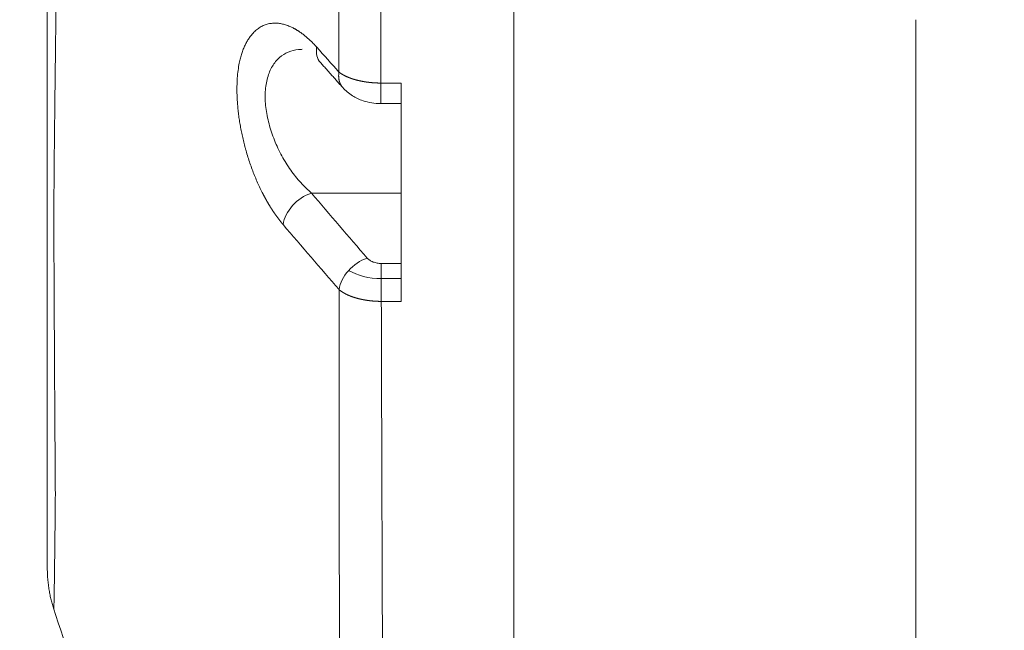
# Model space of a CAD drawing. Header units: millimetres. Extents: x 35469 to 44263, y -24881 to -16268.
# Tile 117 of 231: x 42759 to 42820, y -24078 to -24040. Entities that reach past the tile are written whole.
import ezdxf

# ---------------------------------------------------------------- set-up
doc = ezdxf.new("R2010")
doc.units = ezdxf.units.MM
doc.header["$LTSCALE"] = 0.3175
doc.layers.add('1轮廓实线层', color=7, linetype='Continuous', lineweight=18)
doc.layers.add('7标注层', color=4, linetype='Continuous', lineweight=13)
doc.styles.add('PC_TEXTSTYLE', font='ISOCP.SHX', dxfattribs={"width": 0.707, "bigfont": 'GBCBIG.SHX'})
doc.dimstyles.new('GB_LINEAR', dxfattribs={"dimtxt": 3.5, "dimasz": 3.5, "dimexe": 1, "dimexo": 0, "dimgap": 1.5, "dimtad": 1, "dimdsep": 46, "dimtxsty": 'PC_TEXTSTYLE', "dimcen": 0, "dimclrd": 256, "dimclrt": 3, "dimadec": 0, "dimazin": 2, "dimtp": 0.1, "dimtm": 0.1, "dimtfac": 0.71, "dimtdec": 3, "dimtmove": 0, "dimatfit": 3, "dimfxl": 1, "dimtfill": 1, "dimarcsym": 0})

# ---------------------------------------------------------------- blocks, each defined once
blk = doc.blocks.new('*D77')
at = {"layer": '7标注层', "color": 0, "lineweight": -2, "transparency": 16777216}
for p, q in [((42820.397, -23967.234), (42711.054, -23967.234)), ((42820.397, -24092.234), (42711.054, -24092.234))]:
    blk.add_line(p, q, dxfattribs=at)
at = {"layer": '7标注层', "lineweight": -2, "transparency": 16777216}
blk.add_line((42718.054, -24067.734), (42718.054, -23991.734), dxfattribs=at)
at = {"layer": '7标注层', "transparency": 16777216}
for points in [[(42722.137, -23991.734), (42713.971, -23991.734), (42718.054, -23967.234)], [(42713.971, -24067.734), (42722.137, -24067.734), (42718.054, -24092.234)]]:
    blk.add_solid(points, dxfattribs=at)
at = {"layer": 'Defpoints', "color": 0, "transparency": 16777216}
for p in [(42718.054, -23967.234), (42820.397, -23967.234), (42820.397, -24092.234)]:
    blk.add_point(p, dxfattribs=at)
at = {"layer": '7标注层', "color": 3, "transparency": 16777216, "insert": (42695.304, -24029.734), "char_height": 24.5, "attachment_point": 5, "rotation": 90, "style": 'PC_TEXTSTYLE', "bg_fill": 3, "box_fill_scale": 1.1, "bg_fill_color": 257, "bg_fill_transparency": 0}
blk.add_mtext('125', dxfattribs=at)

msp = doc.modelspace()

# ---------------------------------------------------------------- linework, layer by layer
at = {"layer": '1轮廓实线层'}
for p, q in [((42814.897, -24080.234), (42814.897, -24040.25)), ((42781.632, -24045.468), (42782.897, -24045.468)), ((42782.897, -24051.021), (42777.322, -24051.021)), ((42782.897, -24055.398), (42781.664, -24055.398)), ((42782.897, -24056.343), (42781.664, -24056.343)), ((42781.664, -24057.755), (42782.897, -24057.755))]:
    msp.add_line(p, q, dxfattribs=at)
for centre, major_axis, ratio, start_param, end_param in [((42779.38, -24041.588), (1.495, 1.329), 0.689013, 2.448372, 3.139004), ((42777.322, -24052.594), (-1.526, -1.293), 0.696363, 4.179176, 5.636836), ((42780.788, -24056.64), (-1.513, -1.308), 0.69333, 4.172326, 5.619043)]:
    msp.add_ellipse(centre, major_axis=major_axis, ratio=ratio, start_param=start_param, end_param=end_param, dxfattribs=at)
for points, knots in [([(42760.897, -23925.365), (42760.897, -23925.503), (42760.897, -23925.641), (42760.897, -23925.783), (42760.897, -23925.788), (42760.897, -23925.795), (42760.897, -23925.797), (42760.897, -23925.802), (42760.897, -23925.804), (42760.897, -23925.816), (42760.897, -23925.825), (42760.897, -23925.853), (42760.897, -23925.872), (42760.897, -23925.927), (42760.897, -23925.964), (42760.897, -23926.076), (42760.897, -23926.15), (42760.897, -23926.819), (42760.897, -23927.414), (42760.897, -23928.606), (42760.897, -23929.202), (42760.897, -23930.097), (42760.897, -23930.395), (42760.897, -23930.768), (42760.897, -23930.843), (42760.897, -23930.936), (42760.897, -23930.955), (42760.897, -23930.992), (42760.897, -23931.011), (42760.897, -23931.067), (42760.897, -23931.104), (42760.897, -23931.291), (42760.897, -23931.44), (42760.897, -23932.187), (42760.897, -23932.785), (42760.897, -23933.981), (42760.897, -23934.58), (42760.897, -23935.778), (42760.897, -23936.378), (42760.897, -23938.178), (42760.897, -23939.38), (42760.897, -23941.186), (42760.897, -23941.788), (42760.897, -23942.994), (42760.897, -23943.598), (42760.897, -23944.806), (42760.897, -23945.41), (42760.897, -23946.318), (42760.897, -23946.62), (42760.897, -23947.075), (42760.897, -23947.226), (42760.897, -23947.529), (42760.897, -23947.68), (42760.897, -23948.135), (42760.897, -23948.438), (42760.897, -23948.893), (42760.897, -23949.045), (42760.897, -23949.273), (42760.897, -23949.349), (42760.897, -23949.462), (42760.897, -23949.5), (42760.897, -23949.576), (42760.897, -23949.614), (42760.897, -23950.259), (42760.897, -23950.867), (42760.897, -23951.781), (42760.897, -23952.085), (42760.897, -23952.542), (42760.897, -23952.695), (42760.897, -23953), (42760.897, -23953.152), (42760.897, -23953.61), (42760.897, -23953.915), (42760.897, -23954.526), (42760.897, -23954.832), (42760.897, -23955.444), (42760.897, -23955.751), (42760.897, -23956.211), (42760.897, -23956.364), (42760.897, -23956.671), (42760.897, -23956.824), (42760.897, -23957.285), (42760.897, -23957.592), (42760.897, -23958.054), (42760.897, -23958.208), (42760.897, -23958.515), (42760.897, -23958.669), (42760.897, -23959.132), (42760.897, -23959.44), (42760.897, -23960.056), (42760.897, -23960.363), (42760.897, -23961.285), (42760.897, -23961.898), (42760.897, -23963.122), (42760.897, -23963.732), (42760.897, -23964.494), (42760.897, -23964.647), (42760.897, -23964.837), (42760.897, -23964.875), (42760.897, -23964.932), (42760.897, -23964.951), (42760.897, -23964.975), (42760.897, -23964.98), (42760.897, -23964.989), (42760.897, -23964.994), (42760.897, -23965.008), (42760.897, -23965.018), (42760.897, -23965.104), (42760.897, -23965.18), (42760.897, -23965.56), (42760.897, -23965.863), (42760.897, -23966.771), (42760.897, -23967.374), (42760.897, -23968.574), (42760.897, -23969.172), (42760.897, -23970.066), (42760.897, -23970.364), (42760.897, -23970.735), (42760.897, -23970.809), (42760.897, -23970.921), (42760.897, -23970.958), (42760.897, -23971.013), (42760.897, -23971.032), (42760.897, -23971.06), (42760.897, -23971.069), (42760.897, -23971.087), (42760.897, -23971.097), (42760.897, -23971.254), (42760.897, -23971.402), (42760.897, -23971.847), (42760.897, -23972.143), (42760.897, -23972.734), (42760.897, -23973.029), (42760.897, -23973.914), (42760.897, -23974.503), (42760.897, -23975.385), (42760.897, -23975.679), (42760.897, -23976.266), (42760.897, -23976.559), (42760.897, -23977.145), (42760.897, -23977.437), (42760.897, -23978.022), (42760.897, -23978.314), (42760.897, -23978.752), (42760.897, -23978.898), (42760.897, -23979.117), (42760.897, -23979.19), (42760.897, -23979.335), (42760.897, -23979.408), (42760.897, -23979.49), (42760.897, -23979.499), (42760.897, -23979.517), (42760.897, -23979.527), (42760.897, -23979.554), (42760.897, -23979.572), (42760.897, -23979.627), (42760.897, -23979.663), (42760.897, -23979.772), (42760.897, -23979.845), (42760.897, -23980.063), (42760.897, -23980.209), (42760.897, -23982.682), (42760.897, -23984.998), (42760.897, -23988.455), (42760.897, -23989.604), (42760.897, -23991.896), (42760.897, -23993.039), (42760.897, -23996.459), (42760.897, -23998.727), (42760.897, -24002.11), (42760.897, -24003.235), (42760.897, -24004.917), (42760.897, -24005.478), (42760.897, -24006.595), (42760.897, -24007.152), (42760.897, -24009.929), (42760.897, -24012.123), (42760.897, -24014.358), (42760.897, -24014.426), (42760.897, -24014.562), (42760.897, -24014.629), (42760.897, -24014.832), (42760.897, -24014.967), (42760.897, -24015.372), (42760.897, -24015.641), (42760.897, -24016.448), (42760.897, -24016.984), (42760.897, -24018.585), (42760.897, -24019.644), (42760.897, -24022.797), (42760.897, -24024.865), (42760.897, -24028.937), (42760.897, -24030.94), (42760.897, -24034.88), (42760.897, -24036.817), (42760.897, -24039.196), (42760.897, -24039.67), (42760.897, -24040.613), (42760.897, -24041.082), (42760.897, -24042.481), (42760.897, -24043.402), (42760.897, -24044.764), (42760.897, -24045.215), (42760.897, -24045.719), (42760.897, -24045.775), (42760.897, -24045.886), (42760.897, -24045.942), (42760.897, -24046.11), (42760.897, -24046.221), (42760.897, -24046.554), (42760.897, -24046.775), (42760.897, -24047.876), (42760.897, -24048.742), (42760.897, -24050.018), (42760.897, -24050.439), (42760.897, -24051.275), (42760.897, -24051.69), (42760.897, -24052.306), (42760.897, -24052.51), (42760.897, -24052.765), (42760.897, -24052.816), (42760.897, -24052.917), (42760.897, -24052.968), (42760.897, -24053.12), (42760.897, -24053.221), (42760.897, -24053.726), (42760.897, -24054.127), (42760.897, -24056.118), (42760.897, -24057.663), (42760.897, -24060.658), (42760.897, -24062.109), (42760.897, -24064.213), (42760.897, -24064.902), (42760.897, -24065.919), (42760.897, -24066.254), (42760.897, -24066.754), (42760.897, -24066.919), (42760.897, -24067.166), (42760.897, -24067.249), (42760.897, -24067.341), (42760.897, -24067.351), (42760.897, -24067.364), (42760.897, -24067.367), (42760.897, -24067.372), (42760.897, -24067.374), (42760.897, -24067.382), (42760.897, -24067.387), (42760.897, -24067.413), (42760.897, -24067.433), (42760.897, -24067.494), (42760.897, -24067.535), (42760.897, -24067.737), (42760.897, -24067.897), (42760.897, -24068.211), (42760.897, -24068.365), (42760.897, -24068.818), (42760.897, -24069.108), (42760.897, -24069.944), (42760.897, -24070.455), (42760.897, -24071.386), (42760.897, -24071.806), (42760.897, -24072.554), (42760.897, -24072.882), (42760.897, -24073.233), (42760.897, -24073.301), (42760.897, -24073.429), (42760.897, -24073.491), (42760.897, -24073.665), (42760.897, -24073.769), (42760.897, -24074.043), (42760.897, -24074.176), (42760.897, -24074.26), (42760.897, -24074.26), (42760.897, -24074.26)], [0, 0, 0, 0, 0.002266, 0.002266, 0.002342, 0.002342, 0.00238, 0.00238, 0.002418, 0.002418, 0.002571, 0.002571, 0.002876, 0.002876, 0.003486, 0.003486, 0.004705, 0.004705, 0.014463, 0.014463, 0.024221, 0.024221, 0.029099, 0.029099, 0.030319, 0.030319, 0.030624, 0.030624, 0.030929, 0.030929, 0.031539, 0.031539, 0.033978, 0.033978, 0.043736, 0.043736, 0.053493, 0.053493, 0.063251, 0.063251, 0.082766, 0.082766, 0.092524, 0.092524, 0.102282, 0.102282, 0.112039, 0.112039, 0.116918, 0.116918, 0.119357, 0.119357, 0.121797, 0.121797, 0.126676, 0.126676, 0.129115, 0.129115, 0.130335, 0.130335, 0.130945, 0.130945, 0.131555, 0.131555, 0.141312, 0.141312, 0.146191, 0.146191, 0.14863, 0.14863, 0.15107, 0.15107, 0.155949, 0.155949, 0.160827, 0.160827, 0.165706, 0.165706, 0.168146, 0.168146, 0.170585, 0.170585, 0.175464, 0.175464, 0.177903, 0.177903, 0.180343, 0.180343, 0.185222, 0.185222, 0.1901, 0.1901, 0.199858, 0.199858, 0.209616, 0.209616, 0.212055, 0.212055, 0.212665, 0.212665, 0.21297, 0.21297, 0.213046, 0.213046, 0.213122, 0.213122, 0.213275, 0.213275, 0.214494, 0.214494, 0.219373, 0.219373, 0.229131, 0.229131, 0.238888, 0.238888, 0.243767, 0.243767, 0.244987, 0.244987, 0.245597, 0.245597, 0.245902, 0.245902, 0.246054, 0.246054, 0.246207, 0.246207, 0.248646, 0.248646, 0.253525, 0.253525, 0.258404, 0.258404, 0.268161, 0.268161, 0.27304, 0.27304, 0.277919, 0.277919, 0.282798, 0.282798, 0.287677, 0.287677, 0.290116, 0.290116, 0.291336, 0.291336, 0.292555, 0.292555, 0.292708, 0.292708, 0.29286, 0.29286, 0.293165, 0.293165, 0.293775, 0.293775, 0.294995, 0.294995, 0.297434, 0.297434, 0.336465, 0.336465, 0.35598, 0.35598, 0.375495, 0.375495, 0.414526, 0.414526, 0.434041, 0.434041, 0.443799, 0.443799, 0.453556, 0.453556, 0.492587, 0.492587, 0.493807, 0.493807, 0.495026, 0.495026, 0.497466, 0.497466, 0.502345, 0.502345, 0.512102, 0.512102, 0.531618, 0.531618, 0.570648, 0.570648, 0.609679, 0.609679, 0.648709, 0.648709, 0.658467, 0.658467, 0.668224, 0.668224, 0.68774, 0.68774, 0.697497, 0.697497, 0.698717, 0.698717, 0.699937, 0.699937, 0.702376, 0.702376, 0.707255, 0.707255, 0.72677, 0.72677, 0.736528, 0.736528, 0.746285, 0.746285, 0.751164, 0.751164, 0.752384, 0.752384, 0.753604, 0.753604, 0.756043, 0.756043, 0.765801, 0.765801, 0.804831, 0.804831, 0.843862, 0.843862, 0.863377, 0.863377, 0.873135, 0.873135, 0.878014, 0.878014, 0.880453, 0.880453, 0.880758, 0.880758, 0.880834, 0.880834, 0.88091, 0.88091, 0.881063, 0.881063, 0.881673, 0.881673, 0.882892, 0.882892, 0.887771, 0.887771, 0.89265, 0.89265, 0.902408, 0.902408, 0.921923, 0.921923, 0.941438, 0.941438, 0.960953, 0.960953, 0.965832, 0.965832, 0.970711, 0.970711, 0.980469, 0.980469, 0.999984, 0.999984, 1, 1, 1, 1]), ([(42781.632, -24044.187), (42781.626, -24041.012), (42781.621, -24037.819), (42781.615, -24033.005), (42781.614, -24031.396), (42781.612, -24028.976), (42781.611, -24028.168), (42781.61, -24026.551), (42781.61, -24025.741), (42781.609, -24024.118), (42781.608, -24023.307), (42781.607, -24021.682), (42781.607, -24020.869), (42781.606, -24019.243), (42781.605, -24018.43), (42781.604, -24016.802), (42781.604, -24015.988), (42781.603, -24014.969), (42781.603, -24014.664), (42781.603, -24014.358), (42781.603, -24014.231), (42781.603, -24014.205), (42781.603, -24014.177), (42781.603, -24014.172), (42781.603, -24014.167), (42781.603, -24014.164), (42781.603, -24014.162), (42781.603, -24014.157), (42781.603, -24014.154), (42781.603, -24014.147), (42781.603, -24014.129), (42781.603, -24014.057), (42781.602, -24013.545), (42781.595, -24013.045), (42781.581, -24012.488), (42781.578, -24012.377), (42781.572, -24012.154), (42781.568, -24012.042), (42781.558, -24011.707), (42781.552, -24011.483), (42781.531, -24010.811), (42781.516, -24010.362), (42781.486, -24009.46), (42781.47, -24009.008), (42781.436, -24008.101), (42781.419, -24007.647), (42781.383, -24006.735), (42781.363, -24006.277), (42781.323, -24005.36), (42781.302, -24004.9), (42781.258, -24003.977), (42781.234, -24003.514), (42781.198, -24002.818), (42781.179, -24002.469), (42781.156, -24002.061), (42781.144, -24001.857), (42781.138, -24001.762), (42781.136, -24001.726), (42781.136, -24001.715), (42781.135, -24001.711), (42781.135, -24001.704), (42781.135, -24001.7), (42781.134, -24001.684), (42781.106, -24001.242), (42781.085, -24000.799), (42781.069, -24000.263), (42781.066, -24000.102), (42781.063, -23999.941), (42781.062, -23999.834), (42781.062, -23999.78), (42781.06, -23999.512), (42781.058, -23999.297), (42781.051, -23998.224), (42781.044, -23997.365), (42781.034, -23996.076), (42781.031, -23995.647), (42781.025, -23994.788), (42781.021, -23994.359), (42781.012, -23993.071), (42781.005, -23992.212), (42780.992, -23990.496), (42780.986, -23989.637), (42780.969, -23987.064), (42780.959, -23985.349), (42780.949, -23983.207), (42780.947, -23982.779), (42780.943, -23981.922), (42780.939, -23981.066), (42780.935, -23980.21), (42780.931, -23979.354), (42780.93, -23978.925), (42780.924, -23977.641), (42780.92, -23976.785), (42780.913, -23975.073), (42780.91, -23974.218), (42780.905, -23972.935), (42780.904, -23972.508), (42780.901, -23971.653), (42780.899, -23971.226), (42780.895, -23969.944), (42780.892, -23969.089), (42780.884, -23966.526), (42780.879, -23964.819), (42780.874, -23963.112)], [0, 0, 0, 0, 0.125, 0.125, 0.1875, 0.1875, 0.21875, 0.21875, 0.25, 0.25, 0.28125, 0.28125, 0.3125, 0.3125, 0.34375, 0.34375, 0.375, 0.375, 0.382812, 0.386719, 0.386719, 0.387695, 0.387695, 0.387817, 0.387878, 0.387878, 0.387939, 0.387939, 0.388062, 0.388062, 0.388184, 0.388672, 0.390625, 0.40625, 0.40625, 0.410156, 0.410156, 0.414062, 0.414062, 0.421875, 0.421875, 0.4375, 0.4375, 0.453125, 0.453125, 0.46875, 0.46875, 0.484375, 0.484375, 0.5, 0.5, 0.515625, 0.515625, 0.523437, 0.527344, 0.529297, 0.530273, 0.530518, 0.530518, 0.53064, 0.53064, 0.530762, 0.530762, 0.53125, 0.546875, 0.546875, 0.550781, 0.552734, 0.552734, 0.554687, 0.554687, 0.5625, 0.5625, 0.59375, 0.59375, 0.609375, 0.609375, 0.625, 0.625, 0.65625, 0.65625, 0.6875, 0.6875, 0.75, 0.75, 0.765625, 0.765625, 0.78125, 0.796875, 0.796875, 0.8125, 0.8125, 0.84375, 0.84375, 0.875, 0.875, 0.890625, 0.890625, 0.90625, 0.90625, 0.9375, 0.9375, 1, 1, 1, 1]), ([(42762.257, -23980.534), (42762.256, -23980.598), (42762.254, -23980.727), (42762.252, -23980.921), (42762.249, -23981.117), (42762.247, -23981.314), (42762.245, -23981.513), (42762.242, -23981.714), (42762.24, -23981.917), (42762.237, -23982.121), (42762.235, -23982.328), (42762.232, -23982.536), (42762.23, -23982.746), (42762.227, -23982.957), (42762.224, -23983.171), (42762.222, -23983.386), (42762.219, -23983.603), (42762.216, -23983.822), (42762.214, -23984.042), (42762.211, -23984.264), (42762.208, -23984.488), (42762.205, -23984.714), (42762.202, -23984.942), (42762.2, -23985.171), (42762.197, -23985.402), (42762.194, -23985.635), (42762.191, -23985.87), (42762.188, -23986.106), (42762.185, -23986.344), (42762.182, -23986.584), (42762.179, -23986.826), (42762.176, -23987.069), (42762.173, -23987.315), (42762.169, -23987.562), (42762.166, -23987.81), (42762.163, -23988.061), (42762.16, -23988.313), (42762.157, -23988.567), (42762.153, -23988.823), (42762.15, -23989.08), (42762.147, -23989.339), (42762.143, -23989.6), (42762.14, -23989.863), (42762.137, -23990.127), (42762.133, -23990.393), (42762.13, -23990.661), (42762.126, -23990.93), (42762.123, -23991.201), (42762.119, -23991.474), (42762.116, -23991.749), (42762.112, -23992.025), (42762.108, -23992.303), (42762.105, -23992.583), (42762.101, -23992.864), (42762.097, -23993.148), (42762.094, -23993.432), (42762.09, -23993.719), (42762.086, -23994.007), (42762.082, -23994.297), (42762.079, -23994.588), (42762.075, -23994.881), (42762.071, -23995.176), (42762.067, -23995.472), (42762.063, -23995.77), (42762.059, -23996.07), (42762.055, -23996.371), (42762.051, -23996.674), (42762.047, -23996.979), (42762.043, -23997.285), (42762.039, -23997.592), (42762.035, -23997.902), (42762.031, -23998.213), (42762.026, -23998.525), (42762.022, -23998.839), (42762.018, -23999.155), (42762.014, -23999.472), (42762.009, -23999.79), (42762.005, -24000.11), (42762.001, -24000.432), (42761.996, -24000.755), (42761.992, -24001.08), (42761.988, -24001.406), (42761.983, -24001.734), (42761.979, -24002.063), (42761.974, -24002.394), (42761.97, -24002.726), (42761.965, -24003.059), (42761.961, -24003.394), (42761.956, -24003.731), (42761.951, -24004.068), (42761.947, -24004.408), (42761.942, -24004.748), (42761.937, -24005.09), (42761.933, -24005.433), (42761.928, -24005.778), (42761.923, -24006.124), (42761.918, -24006.471), (42761.909, -24007.141), (42761.896, -24008.081), (42761.88, -24009.24), (42761.866, -24010.249), (42761.854, -24011.11), (42761.844, -24011.843), (42761.835, -24012.494), (42761.826, -24013.106), (42761.818, -24013.703), (42761.81, -24014.284), (42761.802, -24014.85), (42761.794, -24015.401), (42761.786, -24015.937), (42761.778, -24016.458), (42761.77, -24016.964), (42761.762, -24017.456), (42761.755, -24017.934), (42761.747, -24018.397), (42761.74, -24018.846), (42761.732, -24019.302), (42761.724, -24019.771), (42761.716, -24020.26), (42761.708, -24020.755), (42761.7, -24021.255), (42761.692, -24021.76), (42761.684, -24022.27), (42761.675, -24022.786), (42761.667, -24023.306), (42761.659, -24023.831), (42761.651, -24024.362), (42761.643, -24024.897), (42761.634, -24025.437), (42761.626, -24025.982), (42761.618, -24026.531), (42761.61, -24027.085), (42761.602, -24027.643), (42761.593, -24028.206), (42761.585, -24028.773), (42761.577, -24029.345), (42761.569, -24029.921), (42761.56, -24030.5), (42761.543, -24031.694), (42761.519, -24033.462), (42761.487, -24035.759), (42761.458, -24037.96), (42761.431, -24040.065), (42761.412, -24041.681), (42761.398, -24042.847), (42761.389, -24043.595), (42761.38, -24044.339), (42761.372, -24045.079), (42761.363, -24045.815), (42761.355, -24046.546), (42761.348, -24047.127), (42761.343, -24047.559), (42761.34, -24047.842), (42761.337, -24048.121), (42761.334, -24048.396), (42761.331, -24048.666), (42761.329, -24048.932), (42761.327, -24049.193), (42761.324, -24049.45), (42761.322, -24049.703), (42761.32, -24049.952), (42761.318, -24050.197), (42761.317, -24050.437), (42761.315, -24050.674), (42761.314, -24050.907), (42761.313, -24051.135), (42761.312, -24051.36), (42761.311, -24051.581), (42761.31, -24051.799), (42761.309, -24052.012), (42761.309, -24052.252), (42761.309, -24052.529), (42761.309, -24052.854), (42761.309, -24053.209), (42761.309, -24053.593), (42761.31, -24054.006), (42761.312, -24054.447), (42761.313, -24054.916), (42761.315, -24055.411), (42761.317, -24055.933), (42761.32, -24056.481), (42761.322, -24057.054), (42761.325, -24057.608), (42761.328, -24058.135), (42761.331, -24058.625), (42761.333, -24059.111), (42761.336, -24059.594), (42761.339, -24060.074), (42761.341, -24060.552), (42761.344, -24061.026), (42761.347, -24061.565), (42761.35, -24062.173), (42761.354, -24062.851), (42761.358, -24063.536), (42761.362, -24064.226), (42761.366, -24064.758), (42761.368, -24065.132), (42761.37, -24065.348), (42761.371, -24065.563), (42761.373, -24065.777), (42761.374, -24065.99), (42761.375, -24066.202), (42761.377, -24066.414), (42761.378, -24066.626), (42761.379, -24066.836), (42761.381, -24067.046), (42761.382, -24067.256), (42761.384, -24067.464), (42761.385, -24067.672), (42761.386, -24067.879), (42761.388, -24068.086), (42761.389, -24068.292), (42761.39, -24068.497), (42761.392, -24068.702), (42761.393, -24068.906), (42761.395, -24069.109), (42761.396, -24069.312), (42761.397, -24069.514), (42761.398, -24069.648), (42761.399, -24069.715)], [0, 0, 0, 0, 0.001779, 0.003576, 0.005389, 0.00722, 0.009068, 0.010932, 0.012814, 0.014713, 0.01663, 0.018563, 0.020514, 0.022481, 0.024466, 0.026469, 0.028488, 0.030525, 0.032579, 0.034651, 0.036739, 0.038845, 0.040969, 0.043109, 0.045268, 0.047443, 0.049636, 0.051846, 0.054074, 0.056319, 0.058582, 0.060862, 0.06316, 0.065475, 0.067807, 0.070158, 0.072525, 0.07491, 0.077313, 0.079734, 0.082171, 0.084627, 0.0871, 0.089591, 0.092099, 0.094625, 0.097168, 0.099729, 0.102308, 0.104904, 0.107518, 0.11015, 0.112799, 0.115465, 0.11815, 0.120851, 0.123571, 0.126308, 0.129062, 0.131835, 0.134624, 0.137431, 0.140256, 0.143099, 0.145958, 0.148836, 0.15173, 0.154643, 0.157572, 0.160519, 0.163484, 0.166466, 0.169465, 0.172482, 0.175516, 0.178567, 0.181636, 0.184721, 0.187824, 0.190945, 0.194082, 0.197236, 0.200408, 0.203597, 0.206802, 0.210025, 0.213264, 0.21652, 0.219793, 0.223083, 0.22639, 0.229713, 0.233053, 0.236409, 0.239782, 0.243171, 0.246577, 0.249999, 0.262888, 0.27433, 0.284327, 0.292881, 0.299994, 0.306254, 0.312374, 0.318354, 0.324193, 0.329892, 0.33545, 0.340868, 0.346147, 0.351291, 0.3563, 0.361173, 0.365912, 0.370515, 0.374983, 0.379969, 0.385022, 0.390141, 0.395327, 0.400579, 0.405897, 0.411282, 0.416733, 0.42225, 0.427834, 0.433484, 0.439201, 0.444984, 0.450833, 0.456748, 0.46273, 0.468778, 0.474892, 0.481073, 0.487319, 0.493632, 0.500011, 0.526428, 0.55214, 0.577146, 0.601445, 0.625039, 0.633946, 0.642861, 0.651783, 0.660711, 0.669646, 0.678587, 0.687535, 0.691095, 0.69461, 0.698078, 0.701498, 0.704872, 0.708199, 0.71148, 0.714716, 0.717905, 0.721049, 0.724148, 0.727202, 0.73021, 0.733174, 0.736094, 0.738969, 0.741799, 0.744586, 0.747328, 0.750026, 0.753829, 0.758022, 0.762608, 0.767593, 0.772974, 0.778745, 0.784899, 0.791438, 0.798362, 0.805671, 0.813365, 0.821445, 0.828144, 0.834841, 0.841537, 0.848232, 0.854927, 0.861622, 0.868317, 0.875013, 0.884639, 0.89445, 0.904447, 0.914633, 0.92501, 0.928254, 0.9315, 0.934746, 0.937994, 0.941243, 0.944494, 0.947745, 0.950999, 0.954253, 0.957509, 0.960767, 0.964026, 0.967287, 0.97055, 0.973814, 0.977081, 0.980349, 0.983619, 0.986891, 0.990165, 0.993441, 0.996719, 1, 1, 1, 1]), ([(42779.031, -24043.505), (42779.031, -24043.407), (42779.031, -24043.212), (42779.031, -24042.918), (42779.031, -24042.621), (42779.03, -24042.322), (42779.03, -24042.02), (42779.03, -24041.716), (42779.03, -24041.41), (42779.03, -24041.101), (42779.03, -24040.789), (42779.03, -24040.475), (42779.03, -24040.159), (42779.03, -24039.84), (42779.03, -24039.519), (42779.029, -24039.195), (42779.029, -24038.869), (42779.029, -24038.54), (42779.029, -24038.208), (42779.029, -24037.875), (42779.029, -24037.538), (42779.029, -24037.199), (42779.029, -24036.857), (42779.029, -24036.513), (42779.029, -24036.167), (42779.029, -24035.817), (42779.029, -24035.465), (42779.029, -24035.11), (42779.029, -24034.753), (42779.029, -24034.393), (42779.028, -24034.031), (42779.028, -24033.665), (42779.028, -24033.297), (42779.028, -24032.927), (42779.028, -24032.553), (42779.028, -24032.177), (42779.028, -24031.798), (42779.028, -24031.416), (42779.028, -24031.032), (42779.028, -24030.644), (42779.028, -24030.254), (42779.028, -24029.861), (42779.028, -24029.465), (42779.028, -24029.066), (42779.028, -24028.665), (42779.028, -24028.26), (42779.028, -24027.853), (42779.028, -24027.239), (42779.028, -24026.411), (42779.028, -24025.358), (42779.027, -24024.272), (42779.027, -24023.148), (42779.027, -24021.988), (42779.027, -24020.796), (42779.026, -24019.696), (42779.026, -24018.56), (42779.026, -24017.259), (42779.026, -24016.05), (42779.026, -24014.916), (42779.026, -24014.28), (42779.026, -24013.79), (42779.026, -24013.627), (42779.026, -24013.512), (42779.025, -24013.425), (42779.025, -24013.343), (42779.024, -24013.259), (42779.023, -24013.175), (42779.022, -24013.09), (42779.02, -24012.948), (42779.017, -24012.749), (42779.014, -24012.562), (42779.011, -24012.444), (42779.01, -24012.394), (42779.008, -24012.343), (42779.007, -24012.293), (42779.006, -24012.255), (42779.005, -24012.226), (42779.004, -24012.203), (42779.003, -24012.17), (42779.002, -24012.134), (42779.001, -24012.096), (42779, -24012.061), (42778.999, -24012.025), (42778.998, -24012.001), (42778.998, -24011.989)], [0, 0, 0, 0, 0.009405, 0.018885, 0.02844, 0.038069, 0.047773, 0.057553, 0.067408, 0.077339, 0.087346, 0.097428, 0.107587, 0.117822, 0.128134, 0.138523, 0.148989, 0.159532, 0.170153, 0.180852, 0.191629, 0.202484, 0.213418, 0.224431, 0.235523, 0.246695, 0.257946, 0.269279, 0.280691, 0.292185, 0.30376, 0.315416, 0.327155, 0.338976, 0.35088, 0.362867, 0.374938, 0.387093, 0.399332, 0.411656, 0.424066, 0.436561, 0.449142, 0.461811, 0.474566, 0.487409, 0.50034, 0.51336, 0.545852, 0.579053, 0.613435, 0.648979, 0.685648, 0.723322, 0.761851, 0.789631, 0.830627, 0.884753, 0.90361, 0.937466, 0.944617, 0.949726, 0.952805, 0.955353, 0.957928, 0.96053, 0.963159, 0.965816, 0.968499, 0.976456, 0.984332, 0.985892, 0.987455, 0.989021, 0.990591, 0.992164, 0.992557, 0.993259, 0.99427, 0.99559, 0.996655, 0.997745, 0.99886, 1, 1, 1, 1]), ([(42789.897, -24016.274), (42789.897, -24016.826), (42789.897, -24018.66), (42789.897, -24021.803), (42789.897, -24025.494), (42789.897, -24027.737), (42789.897, -24032.805), (42789.897, -24040.621), (42789.897, -24051.953), (42789.897, -24063.043), (42789.897, -24070.366), (42789.897, -24077.783), (42789.897, -24085.22), (42789.897, -24096.187), (42789.897, -24106.967), (42789.897, -24114.032), (42789.897, -24118.203), (42789.897, -24119.488), (42789.897, -24121.216), (42789.897, -24122.71), (42789.897, -24123.529), (42789.897, -24124.011), (42789.897, -24124.241), (42789.897, -24124.459), (42789.897, -24124.566), (42789.897, -24124.574)], [0, 0, 0, 0, 0.011657, 0.038363, 0.065069, 0.091775, 0.091775, 0.192565, 0.293354, 0.394144, 0.494934, 0.494934, 0.598077, 0.70122, 0.804363, 0.907506, 0.907506, 0.927202, 0.946898, 0.966593, 0.986289, 0.986289, 0.992861, 0.999432, 1, 1, 1, 1]), ([(42775.562, -24052.986), (42775.555, -24052.978), (42775.54, -24052.961), (42775.518, -24052.935), (42775.497, -24052.909), (42775.475, -24052.883), (42775.454, -24052.857), (42775.433, -24052.831), (42775.411, -24052.804), (42775.39, -24052.778), (42775.369, -24052.751), (42775.348, -24052.724), (42775.327, -24052.697), (42775.306, -24052.67), (42775.285, -24052.642), (42775.264, -24052.615), (42775.243, -24052.587), (42775.222, -24052.56), (42775.202, -24052.532), (42775.181, -24052.504), (42775.16, -24052.475), (42775.14, -24052.447), (42775.119, -24052.419), (42775.099, -24052.39), (42775.079, -24052.361), (42775.058, -24052.332), (42775.038, -24052.303), (42775.018, -24052.274), (42774.998, -24052.245), (42774.978, -24052.215), (42774.958, -24052.186), (42774.938, -24052.156), (42774.918, -24052.126), (42774.899, -24052.096), (42774.879, -24052.066), (42774.859, -24052.035), (42774.84, -24052.005), (42774.82, -24051.974), (42774.801, -24051.944), (42774.782, -24051.913), (42774.762, -24051.882), (42774.743, -24051.851), (42774.724, -24051.819), (42774.705, -24051.788), (42774.686, -24051.756), (42774.667, -24051.725), (42774.648, -24051.693), (42774.629, -24051.661), (42774.61, -24051.629), (42774.591, -24051.597), (42774.573, -24051.564), (42774.554, -24051.532), (42774.536, -24051.499), (42774.517, -24051.466), (42774.499, -24051.433), (42774.48, -24051.4), (42774.462, -24051.367), (42774.444, -24051.334), (42774.426, -24051.301), (42774.408, -24051.267), (42774.389, -24051.233), (42774.371, -24051.199), (42774.354, -24051.165), (42774.336, -24051.131), (42774.318, -24051.097), (42774.3, -24051.063), (42774.283, -24051.028), (42774.213, -24050.891), (42774.094, -24050.648), (42773.932, -24050.291), (42773.779, -24049.925), (42773.634, -24049.553), (42773.498, -24049.172), (42773.371, -24048.785), (42773.274, -24048.463), (42773.203, -24048.211), (42773.155, -24048.031), (42773.109, -24047.851), (42773.066, -24047.671), (42773.025, -24047.491), (42772.986, -24047.311), (42772.949, -24047.131), (42772.915, -24046.951), (42772.884, -24046.771), (42772.854, -24046.59), (42772.827, -24046.41), (42772.802, -24046.23), (42772.78, -24046.05), (42772.76, -24045.87), (42772.742, -24045.69), (42772.716, -24045.376), (42772.69, -24044.939), (42772.685, -24044.395), (42772.707, -24043.879), (42772.756, -24043.393), (42772.825, -24042.981), (42772.905, -24042.636), (42772.987, -24042.35), (42773.082, -24042.083), (42773.19, -24041.835), (42773.309, -24041.606), (42773.441, -24041.395), (42773.602, -24041.18), (42773.793, -24040.972), (42774.017, -24040.785), (42774.255, -24040.64), (42774.507, -24040.538), (42774.722, -24040.489), (42774.893, -24040.469), (42775.015, -24040.463), (42775.139, -24040.465), (42775.264, -24040.474), (42775.391, -24040.492), (42775.519, -24040.517), (42775.648, -24040.551), (42775.779, -24040.592), (42775.911, -24040.641), (42776.045, -24040.699), (42776.15, -24040.749), (42776.227, -24040.789), (42776.275, -24040.815), (42776.322, -24040.841), (42776.37, -24040.869), (42776.417, -24040.897), (42776.465, -24040.926), (42776.512, -24040.956), (42776.56, -24040.987), (42776.607, -24041.019), (42776.655, -24041.052), (42776.702, -24041.085), (42776.75, -24041.12), (42776.797, -24041.156), (42776.844, -24041.192), (42776.892, -24041.229), (42776.939, -24041.267), (42776.986, -24041.307), (42777.034, -24041.347), (42777.081, -24041.388), (42777.128, -24041.429), (42777.175, -24041.472), (42777.222, -24041.516), (42777.269, -24041.561), (42777.317, -24041.606), (42777.364, -24041.653), (42777.411, -24041.7), (42777.458, -24041.749), (42777.505, -24041.798), (42777.552, -24041.848), (42777.599, -24041.899), (42777.63, -24041.934), (42777.646, -24041.952)], [0, 0, 0, 0, 0.001973, 0.003944, 0.00591, 0.007874, 0.009834, 0.011791, 0.013745, 0.015696, 0.017644, 0.019589, 0.021531, 0.023471, 0.025407, 0.02734, 0.029271, 0.031199, 0.033124, 0.035047, 0.036967, 0.038885, 0.0408, 0.042712, 0.044622, 0.04653, 0.048436, 0.050339, 0.05224, 0.054139, 0.056035, 0.05793, 0.059822, 0.061713, 0.063601, 0.065488, 0.067373, 0.069256, 0.071137, 0.073016, 0.074894, 0.07677, 0.078645, 0.080518, 0.082389, 0.084259, 0.086128, 0.087995, 0.089861, 0.091726, 0.093589, 0.095451, 0.097313, 0.099173, 0.101032, 0.10289, 0.104747, 0.106603, 0.108459, 0.110313, 0.112167, 0.11402, 0.115873, 0.117725, 0.119576, 0.121427, 0.123277, 0.125127, 0.14339, 0.16141, 0.179233, 0.196911, 0.214495, 0.232038, 0.249592, 0.257526, 0.265415, 0.273266, 0.281085, 0.288878, 0.296651, 0.304412, 0.312165, 0.319919, 0.327679, 0.335452, 0.343245, 0.351064, 0.358917, 0.366808, 0.374745, 0.400299, 0.42526, 0.449876, 0.474401, 0.499093, 0.516716, 0.534286, 0.551886, 0.5696, 0.587509, 0.605689, 0.624212, 0.649384, 0.674354, 0.699278, 0.724312, 0.749605, 0.760883, 0.772139, 0.783384, 0.79463, 0.805887, 0.817167, 0.828481, 0.839839, 0.851253, 0.862732, 0.874289, 0.87836, 0.882427, 0.886487, 0.890544, 0.894595, 0.898643, 0.902688, 0.90673, 0.910769, 0.914806, 0.918842, 0.922877, 0.926912, 0.930946, 0.934981, 0.939017, 0.943054, 0.947093, 0.951134, 0.955179, 0.959227, 0.963278, 0.967334, 0.971395, 0.975462, 0.979534, 0.983612, 0.987698, 0.991791, 0.995891, 1, 1, 1, 1]), ([(42777.322, -24051.021), (42777.092, -24050.828), (42776.87, -24050.613), (42776.44, -24050.14), (42776.232, -24049.88), (42775.836, -24049.32), (42775.652, -24049.026), (42775.398, -24048.562), (42775.318, -24048.404), (42775.164, -24048.08), (42775.09, -24047.913), (42774.887, -24047.408), (42774.773, -24047.069), (42774.638, -24046.556), (42774.598, -24046.384), (42774.532, -24046.038), (42774.505, -24045.867), (42774.447, -24045.363), (42774.435, -24045.039), (42774.462, -24044.571), (42774.478, -24044.42), (42774.524, -24044.131), (42774.554, -24043.992), (42774.665, -24043.595), (42774.767, -24043.353), (42775.016, -24042.935), (42775.163, -24042.757), (42775.499, -24042.461), (42775.683, -24042.347), (42776.08, -24042.18), (42776.294, -24042.127), (42776.593, -24042.096), (42776.672, -24042.092), (42776.752, -24042.091)], [0, 0, 0, 0, 0.080954, 0.080954, 0.161909, 0.161909, 0.242863, 0.242863, 0.283341, 0.283341, 0.323818, 0.323818, 0.404772, 0.404772, 0.44525, 0.44525, 0.485727, 0.485727, 0.566681, 0.566681, 0.607159, 0.607159, 0.647636, 0.647636, 0.72859, 0.72859, 0.809545, 0.809545, 0.890499, 0.890499, 0.971454, 0.971454, 1, 1, 1, 1]), ([(42779.031, -24043.505), (42779.035, -24043.508), (42779.044, -24043.515), (42779.057, -24043.525), (42779.071, -24043.536), (42779.085, -24043.546), (42779.099, -24043.556), (42779.113, -24043.566), (42779.128, -24043.576), (42779.142, -24043.586), (42779.157, -24043.596), (42779.172, -24043.606), (42779.187, -24043.615), (42779.203, -24043.625), (42779.218, -24043.635), (42779.234, -24043.644), (42779.25, -24043.654), (42779.266, -24043.663), (42779.282, -24043.672), (42779.299, -24043.681), (42779.315, -24043.691), (42779.332, -24043.7), (42779.349, -24043.709), (42779.366, -24043.718), (42779.383, -24043.727), (42779.401, -24043.735), (42779.418, -24043.744), (42779.436, -24043.753), (42779.454, -24043.761), (42779.472, -24043.77), (42779.49, -24043.778), (42779.508, -24043.787), (42779.527, -24043.795), (42779.546, -24043.803), (42779.564, -24043.811), (42779.583, -24043.819), (42779.602, -24043.827), (42779.621, -24043.835), (42779.641, -24043.843), (42779.66, -24043.85), (42779.679, -24043.858), (42779.699, -24043.865), (42779.719, -24043.873), (42779.739, -24043.88), (42779.758, -24043.887), (42779.779, -24043.895), (42779.799, -24043.902), (42779.819, -24043.909), (42779.839, -24043.915), (42779.86, -24043.922), (42779.88, -24043.929), (42779.901, -24043.936), (42779.921, -24043.942), (42779.942, -24043.949), (42779.963, -24043.955), (42779.984, -24043.961), (42780.005, -24043.967), (42780.026, -24043.973), (42780.047, -24043.979), (42780.068, -24043.985), (42780.09, -24043.991), (42780.111, -24043.997), (42780.132, -24044.003), (42780.154, -24044.008), (42780.175, -24044.014), (42780.197, -24044.019), (42780.218, -24044.024), (42780.24, -24044.029), (42780.261, -24044.034), (42780.283, -24044.039), (42780.305, -24044.044), (42780.327, -24044.049), (42780.348, -24044.054), (42780.37, -24044.059), (42780.392, -24044.063), (42780.414, -24044.068), (42780.436, -24044.072), (42780.457, -24044.076), (42780.479, -24044.08), (42780.501, -24044.085), (42780.523, -24044.089), (42780.545, -24044.093), (42780.567, -24044.096), (42780.588, -24044.1), (42780.61, -24044.104), (42780.632, -24044.107), (42780.654, -24044.111), (42780.676, -24044.114), (42780.698, -24044.118), (42780.719, -24044.121), (42780.741, -24044.124), (42780.763, -24044.127), (42780.785, -24044.13), (42780.806, -24044.133), (42780.828, -24044.136), (42780.85, -24044.139), (42780.871, -24044.141), (42780.893, -24044.144), (42780.914, -24044.146), (42780.936, -24044.149), (42780.957, -24044.151), (42780.979, -24044.153), (42781, -24044.156), (42781.021, -24044.158), (42781.043, -24044.16), (42781.064, -24044.162), (42781.085, -24044.163), (42781.106, -24044.165), (42781.127, -24044.167), (42781.148, -24044.169), (42781.169, -24044.17), (42781.19, -24044.172), (42781.211, -24044.173), (42781.232, -24044.174), (42781.252, -24044.176), (42781.273, -24044.177), (42781.294, -24044.178), (42781.314, -24044.179), (42781.334, -24044.18), (42781.355, -24044.181), (42781.375, -24044.182), (42781.395, -24044.183), (42781.415, -24044.183), (42781.436, -24044.184), (42781.456, -24044.185), (42781.475, -24044.185), (42781.495, -24044.186), (42781.515, -24044.186), (42781.535, -24044.186), (42781.554, -24044.187), (42781.574, -24044.187), (42781.593, -24044.187), (42781.612, -24044.187), (42781.625, -24044.187), (42781.632, -24044.187)], [0, 0, 0, 0, 0.008387, 0.016776, 0.025166, 0.033557, 0.041949, 0.050341, 0.058732, 0.067123, 0.075514, 0.083903, 0.09229, 0.100675, 0.109058, 0.117438, 0.125815, 0.134189, 0.142558, 0.150923, 0.159284, 0.16764, 0.17599, 0.184335, 0.192673, 0.201005, 0.20933, 0.217648, 0.225959, 0.234261, 0.242555, 0.250841, 0.259118, 0.267385, 0.275643, 0.28389, 0.292127, 0.300354, 0.308569, 0.316773, 0.324966, 0.333146, 0.341314, 0.349469, 0.357611, 0.365739, 0.373854, 0.381955, 0.390042, 0.398114, 0.406171, 0.414212, 0.422238, 0.430249, 0.438243, 0.44622, 0.454181, 0.462125, 0.470051, 0.47796, 0.485851, 0.493724, 0.501578, 0.509414, 0.517231, 0.525029, 0.532807, 0.540565, 0.548304, 0.556022, 0.56372, 0.571398, 0.579054, 0.586689, 0.594303, 0.601896, 0.609466, 0.617015, 0.624541, 0.632046, 0.639527, 0.646986, 0.654422, 0.661834, 0.669224, 0.676589, 0.683932, 0.69125, 0.698544, 0.705814, 0.71306, 0.720281, 0.727478, 0.73465, 0.741797, 0.748918, 0.756015, 0.763087, 0.770132, 0.777153, 0.784147, 0.791116, 0.798059, 0.804976, 0.811867, 0.818731, 0.82557, 0.832381, 0.839167, 0.845925, 0.852658, 0.859363, 0.866041, 0.872693, 0.879318, 0.885915, 0.892486, 0.899029, 0.905546, 0.912035, 0.918496, 0.924931, 0.931338, 0.937717, 0.94407, 0.950394, 0.956691, 0.962961, 0.969203, 0.975418, 0.981605, 0.987764, 0.993896, 1, 1, 1, 1]), ([(42779.268, -24044.47), (42779.443, -24044.665), (42779.815, -24044.978), (42780.639, -24045.368), (42781.242, -24045.465), (42781.632, -24045.468)], [0, 0, 0, 0, 0.313556, 0.585326, 1, 1, 1, 1]), ([(42781.632, -24045.468), (42781.632, -24045.467), (42781.632, -24045.459), (42781.632, -24045.424), (42781.632, -24045.398), (42781.632, -24045.331), (42781.632, -24045.289), (42781.632, -24045.192), (42781.632, -24045.137), (42781.632, -24045.015), (42781.632, -24044.948), (42781.632, -24044.808), (42781.632, -24044.734), (42781.632, -24044.581), (42781.632, -24044.503), (42781.632, -24044.345), (42781.632, -24044.266), (42781.632, -24044.187)], [0, 0, 0, 0, 0.125, 0.125, 0.25, 0.25, 0.375, 0.375, 0.5, 0.5, 0.625, 0.625, 0.75, 0.75, 0.875, 0.875, 1, 1, 1, 1]), ([(42782.897, -24057.755), (42782.897, -24055.816), (42782.897, -24051.33), (42782.897, -24046.786), (42782.897, -24044.187)], [0, 0, 0, 0, 0.433902, 1, 1, 1, 1]), ([(42781.664, -24055.398), (42781.573, -24055.398), (42781.485, -24055.39), (42781.355, -24055.367), (42781.313, -24055.358), (42781.231, -24055.335), (42781.191, -24055.323), (42781.077, -24055.279), (42781.006, -24055.243), (42780.884, -24055.163), (42780.831, -24055.117), (42780.788, -24055.068)], [0, 0, 0, 0, 0.25, 0.25, 0.375, 0.375, 0.5, 0.5, 0.75, 0.75, 1, 1, 1, 1]), ([(42781.664, -24057.755), (42781.655, -24057.755), (42781.637, -24057.755), (42781.61, -24057.755), (42781.583, -24057.755), (42781.556, -24057.754), (42781.529, -24057.754), (42781.502, -24057.753), (42781.474, -24057.752), (42781.446, -24057.751), (42781.418, -24057.75), (42781.39, -24057.749), (42781.362, -24057.748), (42781.333, -24057.746), (42781.305, -24057.745), (42781.276, -24057.743), (42781.247, -24057.741), (42781.219, -24057.739), (42781.189, -24057.737), (42781.16, -24057.735), (42781.131, -24057.732), (42781.102, -24057.73), (42781.072, -24057.727), (42781.043, -24057.724), (42781.013, -24057.721), (42780.983, -24057.717), (42780.953, -24057.714), (42780.923, -24057.71), (42780.893, -24057.707), (42780.863, -24057.703), (42780.833, -24057.699), (42780.803, -24057.694), (42780.773, -24057.69), (42780.742, -24057.685), (42780.712, -24057.681), (42780.682, -24057.676), (42780.651, -24057.671), (42780.621, -24057.665), (42780.59, -24057.66), (42780.56, -24057.654), (42780.529, -24057.648), (42780.499, -24057.642), (42780.468, -24057.636), (42780.438, -24057.63), (42780.408, -24057.623), (42780.377, -24057.616), (42780.347, -24057.61), (42780.317, -24057.602), (42780.286, -24057.595), (42780.256, -24057.588), (42780.226, -24057.58), (42780.196, -24057.572), (42780.166, -24057.564), (42780.136, -24057.556), (42780.107, -24057.547), (42780.077, -24057.539), (42780.048, -24057.53), (42780.018, -24057.521), (42779.989, -24057.512), (42779.96, -24057.503), (42779.931, -24057.493), (42779.902, -24057.484), (42779.874, -24057.474), (42779.845, -24057.464), (42779.817, -24057.453), (42779.789, -24057.443), (42779.761, -24057.432), (42779.733, -24057.422), (42779.706, -24057.411), (42779.679, -24057.399), (42779.652, -24057.388), (42779.625, -24057.377), (42779.599, -24057.365), (42779.572, -24057.353), (42779.547, -24057.341), (42779.521, -24057.329), (42779.495, -24057.317), (42779.47, -24057.304), (42779.446, -24057.292), (42779.421, -24057.279), (42779.397, -24057.266), (42779.373, -24057.253), (42779.349, -24057.239), (42779.326, -24057.226), (42779.303, -24057.212), (42779.281, -24057.199), (42779.258, -24057.185), (42779.236, -24057.171), (42779.215, -24057.157), (42779.194, -24057.142), (42779.173, -24057.128), (42779.152, -24057.113), (42779.132, -24057.099), (42779.113, -24057.084), (42779.094, -24057.069), (42779.075, -24057.054), (42779.056, -24057.039), (42779.044, -24057.029), (42779.038, -24057.023)], [0, 0, 0, 0, 0.008327, 0.016707, 0.025142, 0.03363, 0.042172, 0.050768, 0.059417, 0.06812, 0.076877, 0.085686, 0.09455, 0.103466, 0.112436, 0.121458, 0.130533, 0.139661, 0.148842, 0.158074, 0.167359, 0.176696, 0.186084, 0.195524, 0.205014, 0.214556, 0.224148, 0.233791, 0.243483, 0.253225, 0.263017, 0.272857, 0.282746, 0.292683, 0.302668, 0.312701, 0.32278, 0.332906, 0.343077, 0.353295, 0.363557, 0.373864, 0.384215, 0.394609, 0.405047, 0.415527, 0.426048, 0.436611, 0.447214, 0.457857, 0.468539, 0.47926, 0.490019, 0.500815, 0.511648, 0.522516, 0.53342, 0.544358, 0.555329, 0.566333, 0.57737, 0.588437, 0.599535, 0.610662, 0.621818, 0.633002, 0.644213, 0.65545, 0.666712, 0.677998, 0.689308, 0.700641, 0.711995, 0.723369, 0.734764, 0.746177, 0.757607, 0.769055, 0.780518, 0.791997, 0.803489, 0.814994, 0.826511, 0.838039, 0.849576, 0.861123, 0.872677, 0.884238, 0.895805, 0.907377, 0.918952, 0.93053, 0.94211, 0.953691, 0.965271, 0.97685, 0.988427, 1, 1, 1, 1]), ([(42779.131, -24114.021), (42779.131, -24113.926), (42779.13, -24113.738), (42779.129, -24113.455), (42779.129, -24113.173), (42779.128, -24112.891), (42779.127, -24112.61), (42779.126, -24112.328), (42779.126, -24112.048), (42779.125, -24111.767), (42779.124, -24111.488), (42779.124, -24111.208), (42779.123, -24110.929), (42779.122, -24110.65), (42779.121, -24110.372), (42779.121, -24110.094), (42779.12, -24109.817), (42779.119, -24109.539), (42779.119, -24109.263), (42779.118, -24108.986), (42779.117, -24108.711), (42779.117, -24108.435), (42779.116, -24108.16), (42779.115, -24107.885), (42779.115, -24107.611), (42779.114, -24107.337), (42779.113, -24107.064), (42779.113, -24106.791), (42779.112, -24106.518), (42779.111, -24106.246), (42779.111, -24105.974), (42779.11, -24105.702), (42779.109, -24105.431), (42779.109, -24105.161), (42779.108, -24104.891), (42779.107, -24104.621), (42779.107, -24104.351), (42779.106, -24104.082), (42779.105, -24103.814), (42779.105, -24103.546), (42779.104, -24103.278), (42779.104, -24103.011), (42779.103, -24102.744), (42779.102, -24102.477), (42779.102, -24102.211), (42779.101, -24101.946), (42779.101, -24101.68), (42779.1, -24101.416), (42779.099, -24101.151), (42779.099, -24100.887), (42779.098, -24100.624), (42779.098, -24100.361), (42779.097, -24100.098), (42779.097, -24099.836), (42779.096, -24099.574), (42779.095, -24099.312), (42779.095, -24099.051), (42779.094, -24098.791), (42779.094, -24098.531), (42779.093, -24098.271), (42779.093, -24098.011), (42779.092, -24097.753), (42779.092, -24097.494), (42779.091, -24097.236), (42779.09, -24096.979), (42779.09, -24096.721), (42779.089, -24096.465), (42779.089, -24096.208), (42779.088, -24095.952), (42779.088, -24095.697), (42779.087, -24095.442), (42779.087, -24095.187), (42779.086, -24094.933), (42779.086, -24094.679), (42779.085, -24094.426), (42779.085, -24094.173), (42779.084, -24093.921), (42779.084, -24093.669), (42779.083, -24093.417), (42779.083, -24093.166), (42779.082, -24092.916), (42779.082, -24092.665), (42779.081, -24092.416), (42779.081, -24092.166), (42779.08, -24091.917), (42779.08, -24091.669), (42779.079, -24091.421), (42779.079, -24091.173), (42779.079, -24090.926), (42779.078, -24090.679), (42779.078, -24090.433), (42779.077, -24090.187), (42779.077, -24089.942), (42779.076, -24089.697), (42779.076, -24089.453), (42779.075, -24089.208), (42779.075, -24088.965), (42779.075, -24088.722), (42779.074, -24088.479), (42779.074, -24088.237), (42779.073, -24087.995), (42779.073, -24087.754), (42779.073, -24087.513), (42779.072, -24087.272), (42779.072, -24087.032), (42779.071, -24086.793), (42779.071, -24086.554), (42779.071, -24086.315), (42779.07, -24086.012), (42779.069, -24085.645), (42779.069, -24085.211), (42779.068, -24084.774), (42779.067, -24084.336), (42779.067, -24083.895), (42779.066, -24083.451), (42779.065, -24083.005), (42779.065, -24082.557), (42779.064, -24082.106), (42779.063, -24081.652), (42779.063, -24081.197), (42779.062, -24080.738), (42779.062, -24080.277), (42779.061, -24079.814), (42779.06, -24079.349), (42779.06, -24078.88), (42779.059, -24078.41), (42779.058, -24077.936), (42779.058, -24077.461), (42779.057, -24076.983), (42779.057, -24076.502), (42779.056, -24076.019), (42779.055, -24075.533), (42779.055, -24075.044), (42779.054, -24074.554), (42779.054, -24074.06), (42779.053, -24073.564), (42779.053, -24073.066), (42779.052, -24072.565), (42779.051, -24072.061), (42779.051, -24071.555), (42779.05, -24071.046), (42779.05, -24070.535), (42779.049, -24070.022), (42779.049, -24069.507), (42779.048, -24068.99), (42779.048, -24068.47), (42779.047, -24067.948), (42779.047, -24067.424), (42779.046, -24066.898), (42779.046, -24066.369), (42779.045, -24065.839), (42779.045, -24065.305), (42779.044, -24064.77), (42779.044, -24064.232), (42779.043, -24063.692), (42779.043, -24063.15), (42779.042, -24062.605), (42779.042, -24062.058), (42779.042, -24061.508), (42779.041, -24060.956), (42779.041, -24060.402), (42779.04, -24059.845), (42779.04, -24059.285), (42779.039, -24058.724), (42779.039, -24058.159), (42779.039, -24057.592), (42779.038, -24057.213), (42779.038, -24057.023)], [0, 0, 0, 0, 0.005195, 0.01038, 0.015555, 0.02072, 0.025875, 0.03102, 0.036156, 0.041282, 0.046398, 0.051504, 0.0566, 0.061686, 0.066763, 0.07183, 0.076887, 0.081934, 0.086972, 0.091999, 0.097017, 0.102026, 0.107024, 0.112013, 0.116992, 0.121961, 0.12692, 0.13187, 0.13681, 0.14174, 0.146661, 0.151572, 0.156473, 0.161364, 0.166246, 0.171118, 0.17598, 0.180833, 0.185676, 0.19051, 0.195333, 0.200147, 0.204952, 0.209746, 0.214532, 0.219307, 0.224073, 0.228829, 0.233576, 0.238313, 0.24304, 0.247758, 0.252466, 0.257164, 0.261853, 0.266532, 0.271202, 0.275862, 0.280513, 0.285154, 0.289785, 0.294407, 0.299019, 0.303622, 0.308215, 0.312798, 0.317372, 0.321937, 0.326491, 0.331037, 0.335573, 0.340099, 0.344616, 0.349123, 0.35362, 0.358109, 0.362587, 0.367056, 0.371516, 0.375966, 0.380406, 0.384838, 0.389259, 0.393671, 0.398074, 0.402467, 0.40685, 0.411224, 0.415589, 0.419944, 0.42429, 0.428626, 0.432953, 0.43727, 0.441578, 0.445876, 0.450165, 0.454444, 0.458714, 0.462975, 0.467226, 0.471467, 0.475699, 0.479922, 0.484135, 0.488339, 0.492533, 0.496718, 0.500894, 0.508453, 0.51605, 0.523684, 0.531356, 0.539065, 0.546812, 0.554596, 0.562418, 0.570278, 0.578175, 0.58611, 0.594082, 0.602093, 0.610141, 0.618226, 0.62635, 0.634511, 0.64271, 0.650947, 0.659222, 0.667535, 0.675886, 0.684275, 0.692702, 0.701167, 0.70967, 0.718211, 0.726791, 0.735408, 0.744064, 0.752758, 0.76149, 0.770253, 0.779047, 0.787873, 0.796731, 0.80562, 0.814541, 0.823494, 0.83248, 0.841498, 0.850549, 0.859632, 0.868749, 0.8779, 0.887083, 0.896301, 0.905553, 0.914839, 0.924159, 0.933514, 0.942905, 0.952331, 0.961792, 0.97129, 0.980823, 0.990393, 1, 1, 1, 1]), ([(42781.913, -24115.164), (42781.912, -24114.967), (42781.911, -24114.77), (42781.905, -24113.706), (42781.9, -24112.836), (42781.877, -24108.477), (42781.858, -24104.959), (42781.835, -24100.522), (42781.831, -24099.632), (42781.822, -24097.85), (42781.817, -24096.957), (42781.804, -24094.275), (42781.795, -24092.48), (42781.769, -24087.078), (42781.753, -24083.451), (42781.731, -24077.975), (42781.724, -24076.143), (42781.714, -24073.387), (42781.711, -24072.466), (42781.704, -24070.623), (42781.701, -24069.699), (42781.686, -24065.125), (42781.674, -24061.452), (42781.664, -24057.755)], [0, 0, 0, 0, 0.010721, 0.010721, 0.057953, 0.057953, 0.246883, 0.246883, 0.294115, 0.294115, 0.341347, 0.341347, 0.435812, 0.435812, 0.624741, 0.624741, 0.719206, 0.719206, 0.766438, 0.766438, 0.81367, 0.81367, 1, 1, 1, 1]), ([(42761.399, -24069.715), (42761.382, -24071.487), (42761.366, -24072.963), (42761.349, -24074.387), (42761.346, -24074.651), (42761.34, -24075.135), (42761.336, -24075.355), (42761.327, -24075.95), (42761.322, -24076.259), (42761.314, -24076.587), (42761.311, -24076.685), (42761.308, -24076.755), (42761.308, -24076.763), (42761.308, -24076.764), (42761.308, -24076.765), (42761.308, -24076.765), (42761.308, -24076.765), (42761.308, -24076.765), (42761.308, -24076.765), (42761.308, -24076.765), (42761.308, -24076.765), (42761.308, -24076.767), (42761.308, -24076.772), (42761.307, -24076.786), (42761.306, -24076.818), (42761.304, -24076.84), (42761.302, -24076.872), (42761.3, -24076.881), (42761.299, -24076.873)], [0, 0, 0, 0, 0.365765, 0.365765, 0.457206, 0.457206, 0.548647, 0.548647, 0.731529, 0.731529, 0.82297, 0.8344, 0.835829, 0.836008, 0.83603, 0.83603, 0.836052, 0.836052, 0.836097, 0.836186, 0.836544, 0.837258, 0.840115, 0.845831, 0.868691, 0.914411, 0.914411, 1, 1, 1, 1]), ([(42761.283, -24076.824), (42762.081, -24079.239), (42763.723, -24084.2), (42766.197, -24091.65), (42768.653, -24099.031), (42771.009, -24106.102), (42773.269, -24112.866), (42775.43, -24119.317), (42777.423, -24125.254), (42778.649, -24128.915), (42779.213, -24130.6)], [0, 0, 0, 0, 0.135645, 0.277227, 0.411767, 0.539976, 0.662772, 0.781372, 0.897362, 1, 1, 1, 1])]:
    msp.add_open_spline(points, degree=3, knots=knots, dxfattribs=at)
for points, degree in [([(42777.646, -24041.952), (42778.109, -24042.471), (42778.571, -24042.989), (42779.031, -24043.505)], 3), ([(42777.883, -24042.913), (42779.268, -24044.47)], 1), ([(42782.897, -24044.187), (42782.475, -24044.187), (42782.053, -24044.187), (42781.632, -24044.187)], 3), ([(42780.788, -24055.068), (42779.625, -24053.722), (42778.468, -24052.373), (42777.322, -24051.021)], 3), ([(42779.038, -24057.023), (42777.87, -24055.679), (42776.711, -24054.335), (42775.562, -24052.986)], 3), ([(42779.633, -24055.834), (42780.177, -24056.151), (42780.904, -24056.343), (42781.66, -24056.343)], 3), ([(42760.897, -24074.26), (42760.903, -24075.685), (42761.3, -24076.878)], 2)]:
    msp.add_open_spline(points, degree=degree, dxfattribs=at)
for points, weights in [([(42779.268, -24044.47), (42778.939, -24044.098), (42779.031, -24043.505)], [0.832528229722, 0.858224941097, 1]), ([(42781.664, -24057.755), (42781.664, -24056.345), (42781.664, -24055.398)], [1, 0.793732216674, 1])]:
    msp.add_rational_spline(points, weights, degree=2, dxfattribs=at)

# ---------------------------------------------------------------- next in the draw order: dimensions: what is measured, and where the dimension line sits
at = {"layer": '7标注层'}
dim = msp.add_linear_dim(base=(42718.054, -23967.234), p1=(42820.397, -24092.234), p2=(42820.397, -23967.234), angle=90, dimstyle='GB_LINEAR', override={"dimscale": 7, "dimgap": 1.5, "dimtad": 1, "dimjust": 0, "dimdec": 2, "dimlfac": 1, "dimse1": 0, "dimse2": 0, "dimsd1": 0, "dimsd2": 0, "dimclrd": 256, "dimclre": 0, "dimtofl": 1}, dxfattribs=at)
dim.commit()
dim.dimension.update_dxf_attribs({"geometry": '*D77', "text_midpoint": (42695.304, -24029.734)})

doc.saveas('drawing.dxf')
